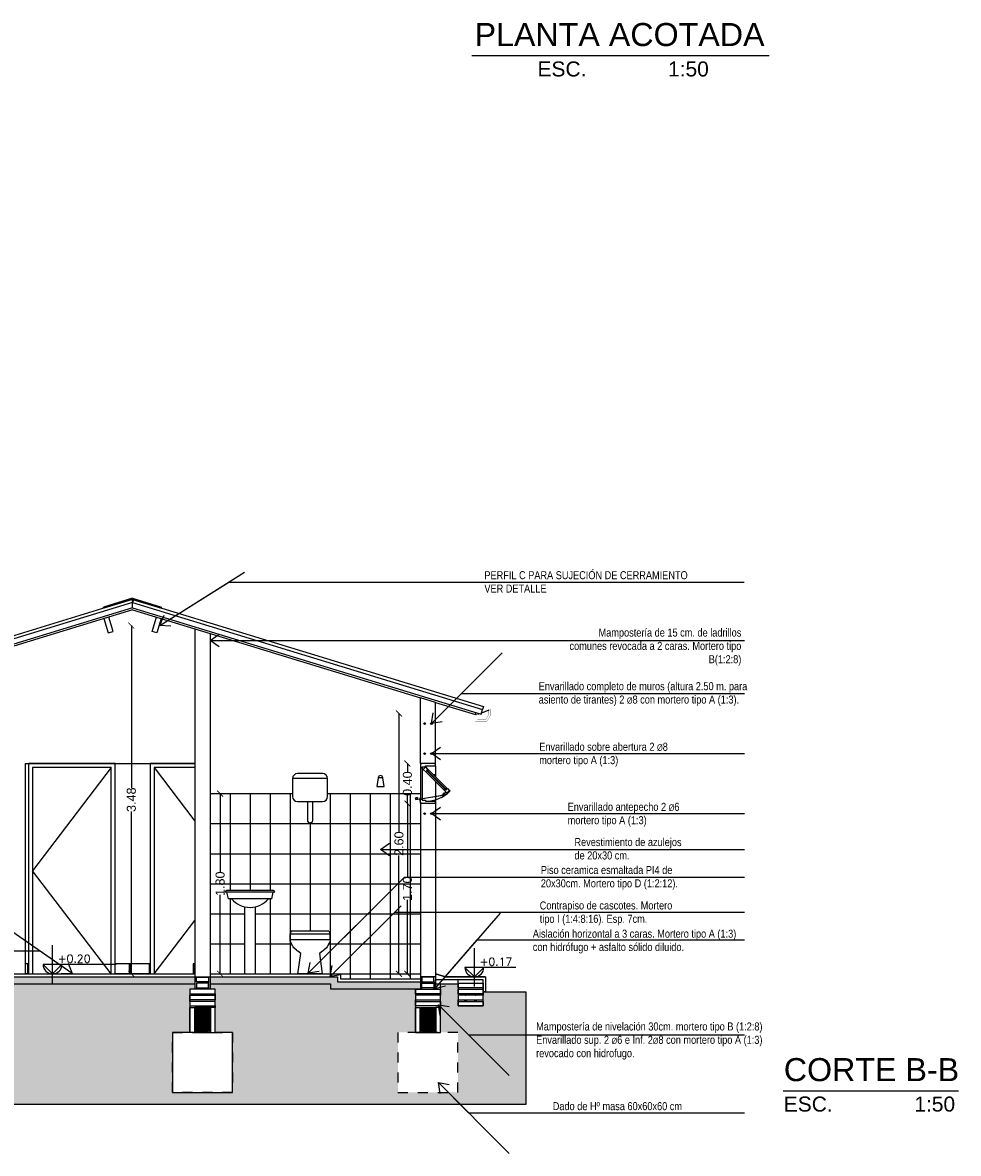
# Model space of a CAD drawing. Header units: millimetres. Extents: x 201 to 840, y 135 to 685.
# Tile 31 of 219: x 237 to 246, y 309 to 320. Entities that reach past the tile are written whole.
import ezdxf

# ---------------------------------------------------------------- set-up
doc = ezdxf.new("R2010")
doc.units = ezdxf.units.MM
doc.linetypes.add('HIDDEN2', pattern=[0.1875, 0.125, -0.0625])
for name, color, linetype in [('01', 1, 'Continuous'), ('02', 2, 'Continuous'), ('03', 3, 'Continuous'), ('04', 4, 'Continuous'), ('05', 5, 'Continuous'), ('06', 5, 'Continuous'), ('10', 251, 'Continuous'), ('ABERTURAS', 2, 'Continuous'), ('cota', 2, 'Continuous'), ('ESTRUCTURA', 5, 'Continuous'), ('HACHT CONTRAPISO', 2, 'Continuous'), ('HACHT H°A°', 1, 'Continuous'), ('HACHT TIERRA', 252, 'Continuous'), ('LLAMADAS', 1, 'Continuous'), ('muro', 6, 'Continuous'), ('NIVELES', 1, 'Continuous'), ('SANITARIO ARTEF', 2, 'Continuous'), ('TEXT', 4, 'Continuous')]:
    doc.layers.add(name, color=color, linetype=linetype)
doc.layers.add('LLAMADAS TEXTO', color=2, linetype='Continuous', lineweight=13)
doc.styles.add('ARIAL', font='arial.ttf', dxfattribs={"height": 0.06})
doc.styles.add('ROMANS', font='romans.shx')
doc.styles.get("Standard").update_dxf_attribs({"font": 'arial.ttf'})
doc.styles.add('STYLE1', font='ARIALUNI.TTF', dxfattribs={"height": 0.09})
doc.dimstyles.new('05', dxfattribs={"dimscale": 0, "dimtxt": 0.09, "dimasz": 0.05, "dimexe": 0, "dimexo": 0, "dimgap": 0, "dimtad": 0, "dimzin": 0, "dimdsep": 46, "dimtxsty": 'Standard', "dimblk": 'OPEN90', "dimcen": 0.25, "dimclrd": 1, "dimclre": 1, "dimclrt": 3, "dimadec": 0, "dimazin": 0, "dimtfac": 1, "dimtofl": 0, "dimtmove": 2, "dimatfit": 3, "dimldrblk": 'BOXFILLED', "dimfxl": 1, "dimtolj": 1, "dimtzin": 0, "dimarcsym": 0})
doc.dimstyles.new('D3', dxfattribs={"dimscale": 0, "dimtxt": 0.09, "dimasz": 0.06, "dimexe": 0, "dimexo": 0.15, "dimgap": 0, "dimtad": 0, "dimzin": 0, "dimdsep": 46, "dimtxsty": 'STYLE1', "dimblk": 'ARCHTICK', "dimcen": 1, "dimse1": 1, "dimse2": 1, "dimclrd": 1, "dimclre": 1, "dimclrt": 3, "dimadec": 0, "dimazin": 0, "dimtfac": 1, "dimtmove": 2, "dimatfit": 1, "dimldrblk": 'OPEN90', "dimfxl": 1, "dimtolj": 1, "dimtzin": 0, "dimarcsym": 0})

# ---------------------------------------------------------------- blocks, each defined once
blk = doc.blocks.new('_ARCHTICK')
at = {"color": 0, "linetype": 'ByBlock', "const_width": 0.15}
blk.add_lwpolyline([(-0.5, -0.5), (0.5, 0.5)], dxfattribs=at)
blk = doc.blocks.new('*D725')
at = {"layer": 'cota', "color": 1, "lineweight": -2, "ltscale": 0.5}
for p, q in [((237.93, 313.828), (237.93, 312.206)), ((237.93, 310.35), (237.93, 311.972))]:
    blk.add_line(p, q, dxfattribs=at)
at = {"layer": 'DEFPOINTS', "color": 0, "ltscale": 0.5}
for p in [(237.93, 313.828), (237.943, 313.828), (237.869, 310.35)]:
    blk.add_point(p, dxfattribs=at)
at = {"layer": 'cota', "color": 1, "lineweight": -2, "ltscale": 0.5, "xscale": 0.06, "yscale": 0.06, "zscale": 0.06}
for p, rotation in [((237.93, 313.828), 90), ((237.93, 310.35), 270)]:
    blk.add_blockref('_ARCHTICK', p, dxfattribs=dict(at, rotation=rotation))
at = {"layer": 'cota', "color": 3, "ltscale": 0.5, "insert": (237.93, 312.089), "char_height": 0.09, "attachment_point": 5, "rotation": 90, "style": 'STYLE1'}
blk.add_mtext('\\A1;3.48', dxfattribs=at)
blk = doc.blocks.new('_OPEN90')
at = {"color": 0, "linetype": 'ByBlock'}
for p, q in [((0, 0), (-1, 0)), ((-0.5, 0.5), (0, 0)), ((0, 0), (-0.5, -0.5))]:
    blk.add_line(p, q, dxfattribs=at)
blk = doc.blocks.new('*D726')
at = {"layer": 'cota', "color": 1, "lineweight": -2, "ltscale": 0.5}
for p, q in [((240.604, 312.95), (240.604, 311.768)), ((240.604, 310.35), (240.604, 311.532))]:
    blk.add_line(p, q, dxfattribs=at)
at = {"layer": 'DEFPOINTS', "color": 0, "ltscale": 0.5}
for p in [(240.604, 312.95), (240.818, 312.95), (240.019, 310.35)]:
    blk.add_point(p, dxfattribs=at)
at = {"layer": 'cota', "color": 1, "lineweight": -2, "ltscale": 0.5, "xscale": 0.06, "yscale": 0.06, "zscale": 0.06}
for p, rotation in [((240.604, 312.95), 90), ((240.604, 310.35), 270)]:
    blk.add_blockref('_ARCHTICK', p, dxfattribs=dict(at, rotation=rotation))
at = {"layer": 'cota', "color": 3, "ltscale": 0.5, "insert": (240.604, 311.65), "char_height": 0.09, "attachment_point": 5, "rotation": 90, "style": 'STYLE1'}
blk.add_mtext('\\A1;2.60', dxfattribs=at)
blk = doc.blocks.new('*D727')
at = {"layer": 'cota', "color": 1, "lineweight": -2}
for p, q in [((240.688, 312.45), (240.688, 312.367)), ((240.688, 312.05), (240.688, 312.134))]:
    blk.add_line(p, q, dxfattribs=at)
at = {"layer": 'DEFPOINTS', "color": 0}
for p in [(240.894, 312.45), (240.688, 312.05), (240.894, 312.05)]:
    blk.add_point(p, dxfattribs=at)
at = {"layer": 'cota', "color": 1, "lineweight": -2, "xscale": 0.06, "yscale": 0.06, "zscale": 0.06}
for p, rotation in [((240.688, 312.45), 90), ((240.688, 312.05), 270)]:
    blk.add_blockref('_ARCHTICK', p, dxfattribs=dict(at, rotation=rotation))
at = {"layer": 'cota', "color": 3, "insert": (240.688, 312.25), "char_height": 0.09, "attachment_point": 5, "rotation": 90, "style": 'STYLE1'}
blk.add_mtext('\\A1;0.40', dxfattribs=at)
blk = doc.blocks.new('*D728')
at = {"layer": 'cota', "color": 1, "lineweight": -2}
for p, q in [((240.688, 312.05), (240.688, 311.313)), ((240.688, 310.35), (240.688, 311.088))]:
    blk.add_line(p, q, dxfattribs=at)
at = {"layer": 'DEFPOINTS', "color": 0}
for p in [(240.894, 312.05), (240.688, 310.35), (240.819, 310.35)]:
    blk.add_point(p, dxfattribs=at)
at = {"layer": 'cota', "color": 1, "lineweight": -2, "xscale": 0.06, "yscale": 0.06, "zscale": 0.06}
for p, rotation in [((240.688, 312.05), 90), ((240.688, 310.35), 270)]:
    blk.add_blockref('_ARCHTICK', p, dxfattribs=dict(at, rotation=rotation))
at = {"layer": 'cota', "color": 3, "insert": (240.688, 311.2), "char_height": 0.09, "attachment_point": 5, "rotation": 90, "style": 'STYLE1'}
blk.add_mtext('\\A1;1.70', dxfattribs=at)
blk = doc.blocks.new('*D731')
at = {"layer": 'cota', "color": 1, "lineweight": -2, "ltscale": 0.5}
for p, q in [((238.817, 312.15), (238.817, 311.363)), ((238.817, 310.35), (238.817, 311.138))]:
    blk.add_line(p, q, dxfattribs=at)
at = {"layer": 'DEFPOINTS', "color": 0, "ltscale": 0.5}
for p in [(238.817, 312.15), (238.918, 312.15), (238.918, 310.35)]:
    blk.add_point(p, dxfattribs=at)
at = {"layer": 'cota', "color": 1, "lineweight": -2, "ltscale": 0.5, "xscale": 0.06, "yscale": 0.06, "zscale": 0.06}
for p, rotation in [((238.817, 312.15), 90), ((238.817, 310.35), 270)]:
    blk.add_blockref('_ARCHTICK', p, dxfattribs=dict(at, rotation=rotation))
at = {"layer": 'cota', "color": 3, "ltscale": 0.5, "insert": (238.817, 311.25), "char_height": 0.09, "attachment_point": 5, "rotation": 90, "style": 'STYLE1'}
blk.add_mtext('\\A1;1.80', dxfattribs=at)

msp = doc.modelspace()

# ---------------------------------------------------------------- hatches: boundary and pattern name
at = {"layer": 'HACHT CONTRAPISO'}
h = msp.add_hatch(dxfattribs=at)
h.set_pattern_fill('AR-CONC', color=256, scale=0.0008, style=0)
h.set_pattern_definition([(50, (236.26885, 310.20024), (0.1457477, -0.0127513), [0.01524, -0.16764]), (355, (236.26885, 310.20024), (-0.0281943, 0.1528453), [0.012192, -0.134112]), (100.451, (236.28099, 310.19918), (0.117554, 0.1400934), [0.012952, -0.142472]), (46.184, (236.26885, 310.24088), (0.216863, -0.033634), [0.02286, -0.25146]), (96.6356, (236.28692, 310.23808), (0.189923, 0.19794), [0.019428, -0.213708]), (351.184, (236.26885, 310.24088), (0.189924, 0.19794), [0.018288, -0.201168]), (21, (236.28917, 310.23072), (0.121292, -0.0818124), [0.01524, -0.16764]), (326, (236.28917, 310.23072), (0.0494416, 0.1473504), [0.012192, -0.134112]), (71.4514, (236.29927, 310.2239), (0.170733, 0.0655383), [0.012952, -0.142472]), (37.5, (236.268846, 310.20024), (0.0024709, 0.06764403), [0, -0.1324864, 0, -0.136144, 0, -0.13462]), (7.5, (236.268846, 310.20024), (0.0534557, 0.0801445), [0, -0.0776224, 0, -0.1294384, 0, -0.051308]), (327.5, (236.22353, 310.20024), (0.1084725, -0.004583), [0, -0.0508, 0, -0.158496, 0, -0.210312]), (317.5, (236.20321, 310.20024), (0.1185033, 0.0203412), [0, -0.06604, 0, -0.1052576, 0, -0.149352])])
h.paths.add_polyline_path([(237.143, 310.32), (237.143, 310.25), (238.566, 310.25), (238.566, 310.32)])
h.paths.add_polyline_path([(236.269, 310.32), (236.269, 310.255), (236.319, 310.255), (236.319, 310.25), (237.143, 310.25), (237.143, 310.32)])
h.paths.add_polyline_path([(238.716, 310.32), (238.716, 310.25), (239.919, 310.25), (239.919, 310.2), (240.818, 310.2), (240.818, 310.27), (239.989, 310.27), (239.989, 310.32)])
at = {"layer": 'HACHT H°A°'}
h = msp.add_hatch(dxfattribs=at)
h.set_pattern_fill('ANSI31', color=256, scale=0.003, style=0)
h.set_pattern_definition([(45, (-27.262082, 29.569067), (-0.0067351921, 0.0067351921), [])])
edge = h.paths.add_edge_path()
edge.add_line((238.699, 310.015), (238.695, 310.015))
edge.add_arc((238.697, 310.019), 0.004, 240.6067, 299.3933)
edge = h.paths.add_edge_path()
edge.add_line((238.587, 310.015), (238.583, 310.015))
edge.add_arc((238.585, 310.019), 0.004, 240.6067, 299.3933)
h.paths.add_polyline_path([(238.566, 309.765), (238.716, 309.765), (238.716, 310.015), (238.566, 310.015)])
h.paths.add_polyline_path([(238.574, 309.765), (238.708, 309.765), (238.708, 310.015), (238.574, 310.015)])
h.paths.add_polyline_path([(238.58, 309.765), (238.702, 309.765), (238.702, 310.015), (238.604, 310.015), (238.607, 310.013), (238.602, 310.009), (238.596, 310.015), (238.581, 310.015), (238.595, 310.001), (238.591, 309.997), (238.58, 310.008)])
edge = h.paths.add_edge_path()
edge.add_line((238.692, 309.765), (238.701, 309.765))
edge.add_arc((238.696, 309.763), 0.005, 25.018, 154.982)
edge = h.paths.add_edge_path()
edge.add_line((238.581, 309.765), (238.591, 309.765))
edge.add_arc((238.586, 309.763), 0.005, 25.018, 154.982)
h = msp.add_hatch(dxfattribs=at)
h.set_pattern_fill('ANSI31', color=256, scale=0.003, style=0)
h.set_pattern_definition([(135, (506.7955, 29.569067), (0.0067351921, 0.0067351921), [])])
edge = h.paths.add_edge_path()
edge.add_line((240.834, 310.015), (240.838, 310.015))
edge.add_arc((240.836, 310.019), 0.004, 240.6067, 299.3933, ccw=False)
edge = h.paths.add_edge_path()
edge.add_line((240.946, 310.015), (240.95, 310.015))
edge.add_arc((240.948, 310.019), 0.004, 240.6067, 299.3933, ccw=False)
h.paths.add_polyline_path([(240.968, 309.765), (240.818, 309.765), (240.818, 310.015), (240.968, 310.015)])
h.paths.add_polyline_path([(240.959, 309.765), (240.825, 309.765), (240.825, 310.015), (240.959, 310.015)])
h.paths.add_polyline_path([(240.953, 309.765), (240.831, 309.765), (240.831, 310.015), (240.929, 310.015), (240.927, 310.013), (240.931, 310.009), (240.938, 310.015), (240.952, 310.015), (240.938, 310.001), (240.942, 309.997), (240.953, 310.008)])
edge = h.paths.add_edge_path()
edge.add_line((240.842, 309.765), (240.833, 309.765))
edge.add_arc((240.837, 309.763), 0.005, 385.018, 514.982, ccw=False)
edge = h.paths.add_edge_path()
edge.add_line((240.952, 309.765), (240.943, 309.765))
edge.add_arc((240.947, 309.763), 0.005, 385.018, 514.982, ccw=False)
at = {"layer": 'HACHT TIERRA', "ltscale": 0.01}
h = msp.add_hatch(dxfattribs=at)
h.set_pattern_fill('EARTH,_O', color=256, scale=0.02, angle=45)
h.set_pattern_definition([(45, (234.33226, 309.04368), (1e-17, 0.1796051), [0.127, -0.127]), (45, (234.29859, 309.07736), (1e-17, 0.1796051), [0.127, -0.127]), (45, (234.26491, 309.11104), (1e-17, 0.1796051), [0.127, -0.127]), (135, (234.26491, 309.13349), (-0.1796051, 1e-17), [0.127, -0.127]), (135, (234.29859, 309.16716), (-0.1796051, 1e-17), [0.127, -0.127]), (135, (234.33226, 309.20084), (-0.1796051, 1e-17), [0.127, -0.127])])
h.paths.add_polyline_path([(238.341, 309.765), (238.516, 309.765), (238.516, 310.195), (238.566, 310.195), (238.566, 310.25), (236.319, 310.25), (236.319, 310.21), (236.319, 310.195), (236.319, 309.765), (236.494, 309.765), (236.494, 309.165), (235.894, 309.165), (235.894, 309.765), (236.069, 309.765), (236.069, 310.195), (236.069, 310.21), (236.069, 310.255), (234.894, 310.255), (234.894, 310.035), (234.644, 310.035), (234.644, 310.17), (234.332, 310.17), (234.332, 309.044), (241.87, 309.044), (241.87, 310.17), (241.444, 310.17), (241.444, 310.03), (241.194, 310.03), (241.194, 310.25), (241.018, 310.25), (241.018, 309.765), (241.193, 309.765), (241.193, 309.165), (240.593, 309.165), (240.593, 309.765), (240.768, 309.765), (240.768, 310.2), (239.919, 310.2), (239.919, 310.25), (238.716, 310.25), (238.716, 310.195), (238.766, 310.195), (238.766, 309.765), (238.941, 309.765), (238.941, 309.165), (238.341, 309.165)])

# ---------------------------------------------------------------- linework, layer by layer
at = {"layer": '01'}
for p, q in [((237.943, 314.007), (237.943, 314.059)), ((237.943, 314.007), (235.662, 313.31)), ((237.943, 314.007), (241.424, 312.943)), ((241.368, 312.939), (241.373, 312.958)), ((241.377, 312.936), (241.368, 312.939)), ((241.408, 312.948), (241.387, 312.94)), ((241.424, 312.943), (241.438, 312.991)), ((241.501, 312.983), (241.427, 312.955)), ((238.56, 310.45), (238.566, 310.45)), ((236.269, 310.32), (238.566, 310.32)), ((238.56, 310.352), (238.566, 310.352)), ((238.716, 310.32), (239.989, 310.32)), ((239.989, 310.32), (239.989, 310.27)), ((240.833, 310.315), (240.833, 310.32)), ((240.953, 310.315), (240.953, 310.32)), ((238.581, 310.195), (238.581, 310.21)), ((238.701, 310.27), (238.701, 310.255)), ((238.701, 310.195), (238.701, 310.21)), ((239.989, 310.27), (240.818, 310.27)), ((240.833, 310.27), (240.833, 310.255)), ((240.833, 310.195), (240.833, 310.21)), ((240.953, 310.27), (240.953, 310.255)), ((240.953, 310.195), (240.953, 310.21)), ((241.194, 310.255), (241.194, 310.29)), ((241.194, 310.21), (241.194, 310.195)), ((241.444, 310.21), (241.444, 310.195)), ((238.516, 310.15), (238.516, 310.135)), ((238.516, 310.075), (238.516, 310.09)), ((238.766, 310.15), (238.766, 310.135)), ((238.766, 310.075), (238.766, 310.09)), ((240.768, 310.15), (240.768, 310.135)), ((240.768, 310.075), (240.768, 310.09)), ((241.018, 310.15), (241.018, 310.135)), ((241.018, 310.075), (241.018, 310.09)), ((241.194, 310.15), (241.194, 310.135)), ((241.194, 310.075), (241.194, 310.09)), ((241.444, 310.15), (241.444, 310.135)), ((241.444, 310.075), (241.444, 310.09)), ((238.516, 310.03), (238.516, 310.015)), ((238.766, 310.03), (238.766, 310.015)), ((240.768, 310.03), (240.768, 310.015)), ((241.018, 310.03), (241.018, 310.015))]:
    msp.add_line(p, q, dxfattribs=at)
for points in [[(236.869, 310.352), (236.897, 310.352), (236.897, 310.45), (236.869, 310.45)], [(237.769, 310.352), (237.911, 310.352), (237.911, 310.45), (237.769, 310.45)]]:
    msp.add_lwpolyline(points, dxfattribs=at)
msp.add_lwpolyline([(237.915, 310.352), (238.113, 310.352), (238.113, 310.45), (237.915, 310.45)], close=True, dxfattribs=at)
at = {"layer": '02'}
for p, q in [((237.943, 314.101), (237.652, 314.012)), ((237.943, 314.09), (237.655, 314.003)), ((237.943, 314.101), (238.233, 314.014)), ((237.943, 314.09), (238.23, 314.004)), ((237.943, 313.986), (236.269, 313.474)), ((237.655, 314.003), (237.652, 314.012)), ((237.943, 313.986), (238.566, 313.795)), ((238.23, 314.004), (238.233, 314.014)), ((238.716, 313.75), (240.819, 313.107)), ((240.969, 313.061), (241.368, 312.939))]:
    msp.add_line(p, q, dxfattribs=at)
at = {"layer": '02', "ltscale": 0.01}
for points in [[(238.56, 310.352), (238.56, 310.45), (238.547, 310.45), (238.547, 310.352)], [(238.701, 310.27), (238.581, 310.27), (238.581, 310.315), (238.701, 310.315)], [(240.833, 310.27), (240.953, 310.27), (240.953, 310.315), (240.833, 310.315)], [(238.766, 310.195), (238.516, 310.195), (238.516, 310.15), (238.766, 310.15)], [(238.701, 310.255), (238.581, 310.255), (238.581, 310.21), (238.701, 310.21)], [(240.768, 310.195), (241.018, 310.195), (241.018, 310.15), (240.768, 310.15)], [(240.833, 310.255), (240.953, 310.255), (240.953, 310.21), (240.833, 310.21)], [(241.194, 310.255), (241.444, 310.255), (241.444, 310.21), (241.194, 310.21)], [(241.194, 310.195), (241.444, 310.195), (241.444, 310.15), (241.194, 310.15)], [(238.766, 310.09), (238.516, 310.09), (238.516, 310.135), (238.766, 310.135)], [(238.766, 310.075), (238.516, 310.075), (238.516, 310.03), (238.766, 310.03)], [(240.768, 310.09), (241.018, 310.09), (241.018, 310.135), (240.768, 310.135)], [(240.768, 310.075), (241.018, 310.075), (241.018, 310.03), (240.768, 310.03)], [(241.194, 310.09), (241.444, 310.09), (241.444, 310.135), (241.194, 310.135)], [(241.194, 310.075), (241.444, 310.075), (241.444, 310.03), (241.194, 310.03)], [(238.516, 309.765), (238.516, 310.015), (238.561, 310.015), (238.561, 309.765)], [(238.766, 309.765), (238.766, 310.015), (238.721, 310.015), (238.721, 309.765)], [(240.768, 309.765), (240.768, 310.015), (240.813, 310.015), (240.813, 309.765)], [(241.018, 309.765), (241.018, 310.015), (240.973, 310.015), (240.973, 309.765)]]:
    msp.add_lwpolyline(points, close=True, dxfattribs=at)
at = {"layer": '02'}
for points in [[(238.607, 309.988), (238.593, 310.002, 0.668179), (238.574, 309.994), (238.574, 309.787, 0.414214), (238.585, 309.776), (238.697, 309.776, 0.414214), (238.708, 309.787), (238.708, 309.994, 0.414214), (238.697, 310.005), (238.585, 310.005)], [(238.607, 309.988), (238.602, 309.984), (238.589, 309.997, 0.668179), (238.58, 309.994), (238.58, 309.787, 0.414214), (238.585, 309.782), (238.697, 309.782, 0.414214), (238.702, 309.787), (238.702, 309.994, 0.414214), (238.697, 309.999), (238.596, 309.999)], [(240.927, 309.988), (240.941, 310.002, -0.668179), (240.959, 309.994), (240.959, 309.787, -0.414214), (240.948, 309.776), (240.836, 309.776, -0.414214), (240.825, 309.787), (240.825, 309.994, -0.414214), (240.836, 310.005), (240.948, 310.005)], [(240.927, 309.988), (240.931, 309.984), (240.945, 309.997, -0.668179), (240.953, 309.994), (240.953, 309.787, -0.414214), (240.948, 309.782), (240.836, 309.782, -0.414214), (240.831, 309.787), (240.831, 309.994, -0.414214), (240.836, 309.999), (240.938, 309.999)]]:
    msp.add_lwpolyline(points, format="xyb", dxfattribs=at)
for points in [[(238.58, 309.983), (238.591, 309.972), (238.595, 309.976), (238.58, 309.992)], [(240.953, 309.983), (240.942, 309.972), (240.938, 309.976), (240.953, 309.992)]]:
    msp.add_lwpolyline(points, dxfattribs=at)
at = {"layer": '03'}
for p, q in [((237.934, 314.088), (235.639, 313.387)), ((237.943, 314.059), (235.648, 313.358)), ((237.934, 314.088), (237.943, 314.059)), ((237.951, 314.088), (237.943, 314.059)), ((237.943, 314.059), (241.438, 312.991)), ((237.951, 314.088), (241.447, 313.02)), ((241.447, 313.02), (241.438, 312.991)), ((236.869, 312.45), (236.869, 310.35)), ((236.869, 312.45), (238.566, 312.45)), ((236.269, 310.35), (238.018, 310.35)), ((237.021, 310.35), (238.566, 310.35)), ((238.716, 310.35), (240.019, 310.35)), ((240.019, 310.35), (240.019, 310.3)), ((240.019, 310.3), (240.818, 310.3)), ((241.069, 310.32), (240.969, 310.35)), ((241.468, 310.32), (241.069, 310.32)), ((241.444, 310.29), (240.969, 310.29)), ((241.444, 310.173), (241.444, 310.29)), ((241.468, 310.17), (241.444, 310.17))]:
    msp.add_line(p, q, dxfattribs=at)
for points in [[(240.969, 310.35), (241.069, 310.32), (241.468, 310.32)], [(241.468, 310.32), (241.468, 310.17), (241.87, 310.17)]]:
    msp.add_lwpolyline(points, dxfattribs=at)
at = {"layer": '03', "linetype": 'HIDDEN2', "ltscale": 0.6}
for points in [[(238.941, 309.165), (238.341, 309.165), (238.341, 309.765), (238.941, 309.765)], [(240.593, 309.165), (241.193, 309.165), (241.193, 309.765), (240.593, 309.765)]]:
    msp.add_lwpolyline(points, close=True, dxfattribs=at)
at = {"layer": '03', "ltscale": 0.01}
for centre, radius in [((240.86, 312.85), 0.00811), ((240.86, 312.85), 0.00811), ((240.928, 312.85), 0.00811), ((240.928, 312.85), 0.00811), ((240.86, 312.55), 0.00811), ((240.928, 312.55), 0.00811), ((240.86, 311.95), 0.00811), ((240.928, 311.95), 0.00811), ((241.269, 310.143), 0.00811), ((241.269, 310.082), 0.00811), ((241.368, 310.143), 0.00811), ((241.368, 310.082), 0.00811), ((238.585, 309.994), 0.004), ((238.697, 309.994), 0.004), ((240.836, 309.994), 0.004), ((240.948, 309.994), 0.004), ((238.586, 309.788), 0.005), ((238.696, 309.788), 0.005), ((240.837, 309.788), 0.005), ((240.947, 309.788), 0.005)]:
    msp.add_circle(centre, radius, dxfattribs=at)
at = {"layer": '04'}
for p, q in [((236.319, 310.25), (238.566, 310.25)), ((238.716, 310.25), (239.919, 310.25)), ((239.919, 310.25), (239.919, 310.2)), ((239.919, 310.2), (240.818, 310.2))]:
    msp.add_line(p, q, dxfattribs=at)
msp.add_lwpolyline([(240.968, 310.25), (241.194, 310.25)], dxfattribs=at)
at = {"layer": '05', "const_width": 0.002}
for points in [[(241.501, 312.983), (241.511, 312.987), (241.521, 312.987), (241.521, 312.937), (241.482, 312.871), (241.367, 312.871), (241.367, 312.936), (241.377, 312.936), (241.387, 312.94)], [(241.501, 312.983), (241.501, 312.942), (241.47, 312.891), (241.387, 312.891), (241.387, 312.94)]]:
    msp.add_lwpolyline(points, dxfattribs=at)
at = {"layer": '06', "ltscale": 0.01}
for p, q in [((238.566, 310.32), (238.566, 310.195)), ((238.566, 310.32), (238.716, 310.32)), ((238.716, 310.32), (238.716, 310.195)), ((240.818, 310.32), (240.818, 310.195)), ((240.968, 310.32), (240.818, 310.32)), ((240.968, 310.32), (240.968, 310.195))]:
    msp.add_line(p, q, dxfattribs=at)
for points in [[(238.566, 309.765), (238.716, 309.765), (238.716, 310.015), (238.566, 310.015)], [(240.968, 309.765), (240.818, 309.765), (240.818, 310.015), (240.968, 310.015)]]:
    msp.add_lwpolyline(points, close=True, dxfattribs=at)
at = {"layer": '10'}
for p, q in [((238.716, 312.15), (239.541, 312.15)), ((238.916, 312.15), (238.916, 311.183)), ((239.116, 312.15), (239.116, 311.183)), ((239.316, 312.15), (239.316, 311.183)), ((239.516, 312.15), (239.516, 310.35)), ((239.891, 312.15), (240.819, 312.15)), ((239.916, 312.15), (239.916, 310.35)), ((240.116, 312.15), (240.116, 310.3)), ((240.316, 312.15), (240.316, 310.3)), ((240.516, 312.15), (240.516, 310.3)), ((240.716, 312.15), (240.716, 310.3)), ((238.716, 311.85), (240.819, 311.85)), ((239.716, 311.858), (239.716, 310.776)), ((238.716, 311.55), (240.819, 311.55)), ((238.716, 311.25), (240.819, 311.25)), ((238.916, 311.099), (238.916, 310.35)), ((239.316, 311.099), (239.316, 310.35)), ((238.716, 310.95), (239.062, 310.95)), ((239.17, 310.95), (240.819, 310.95)), ((238.716, 310.65), (239.062, 310.65)), ((239.17, 310.65), (239.529, 310.65)), ((239.903, 310.65), (240.819, 310.65)), ((240.019, 310.35), (240.819, 310.35))]:
    msp.add_line(p, q, dxfattribs=at)
at = {"layer": 'ABERTURAS', "color": 1}
for p, q in [((240.819, 312.408), (240.819, 312.108)), ((240.834, 312.408), (240.834, 312.101)), ((240.875, 312.363), (241.071, 312.167)), ((240.892, 312.395), (241.089, 312.198)), ((240.969, 312.428), (240.969, 312.319)), ((240.969, 312.269), (240.969, 312.122)), ((240.768, 312.108), (240.788, 312.111)), ((240.769, 312.106), (240.789, 312.109)), ((240.969, 312.118), (240.969, 312.073)), ((241.042, 312.138), (241.043, 312.133)), ((241.042, 312.138), (241.042, 312.133)), ((240.834, 312.097), (240.834, 312.093))]:
    msp.add_line(p, q, dxfattribs=at)
at = {"layer": 'ABERTURAS', "color": 1, "ltscale": 0.01}
for points in [[(237.769, 310.35), (237.769, 312.45), (236.904, 312.45), (236.904, 310.35)], [(238.566, 312.45), (238.119, 312.45), (238.119, 310.35)], [(237.729, 310.35), (237.729, 312.41), (236.944, 312.41), (236.944, 310.35)], [(237.729, 312.41), (236.944, 311.38)], [(238.566, 312.41), (238.159, 312.41), (238.159, 310.35)], [(238.159, 312.41), (238.566, 311.876)], [(237.729, 310.35), (236.944, 311.38)], [(238.159, 310.35), (238.566, 310.884)]]:
    msp.add_lwpolyline(points, dxfattribs=at)
at = {"layer": 'ABERTURAS', "color": 3}
for points in [[(240.829, 312.448), (240.819, 312.448), (240.819, 312.408), (240.834, 312.408), (240.834, 312.418), (240.869, 312.418), (240.869, 312.428), (240.969, 312.428), (240.969, 312.448), (240.959, 312.448)], [(240.969, 312.319), (240.969, 312.339), (240.949, 312.339), (240.969, 312.319)], [(240.829, 312.053), (240.819, 312.053), (240.819, 312.093), (240.834, 312.093), (240.834, 312.083), (240.869, 312.083), (240.869, 312.073), (240.969, 312.073), (240.969, 312.053), (240.959, 312.053)]]:
    msp.add_lwpolyline(points, dxfattribs=at)
at = {"layer": 'ABERTURAS'}
for points in [[(240.847, 312.391), (240.875, 312.363), (240.885, 312.374), (240.878, 312.381), (240.892, 312.395), (240.871, 312.416), (240.847, 312.391)], [(240.889, 312.377), (240.882, 312.383), (240.889, 312.39), (240.889, 312.377)], [(241.083, 312.155), (241.055, 312.183), (241.066, 312.193), (241.073, 312.186), (241.087, 312.201), (241.108, 312.179), (241.083, 312.155)], [(241.069, 312.197), (241.075, 312.19), (241.082, 312.197), (241.069, 312.197)]]:
    msp.add_lwpolyline(points, dxfattribs=at)
at = {"layer": 'ABERTURAS', "color": 1}
for points in [[(240.88, 312.381), (241.073, 312.188), (241.075, 312.19), (240.882, 312.383)], [(241.046, 312.142), (241.043, 312.145), (241.056, 312.158), (241.059, 312.155)], [(241.048, 312.138), (241.045, 312.141), (241.07, 312.166), (241.073, 312.163)], [(241.049, 312.139), (241.052, 312.136), (241.064, 312.149), (241.062, 312.152)]]:
    msp.add_lwpolyline(points, close=True, dxfattribs=at)
msp.add_lwpolyline([(240.777, 312.092), (240.769, 312.106), (240.768, 312.108, -0.267949), (240.788, 312.111), (240.789, 312.109), (240.785, 312.093)], format="xyb", dxfattribs=at)
for points in [[(240.814, 312.098), (240.814, 312.108), (240.819, 312.108), (240.819, 312.099)], [(240.819, 312.073), (240.815, 312.073), (240.815, 312.107), (240.819, 312.107), (240.819, 312.093)], [(240.819, 312.099), (241.037, 312.133)], [(241.043, 312.13), (240.819, 312.094)], [(241.076, 312.162), (241.072, 312.158), (241.065, 312.166), (241.069, 312.169)], [(240.815, 312.094), (240.772, 312.087), (240.771, 312.091), (240.815, 312.098)], [(240.815, 312.093), (240.814, 312.093), (240.814, 312.094)], [(240.819, 312.095), (240.819, 312.093)]]:
    msp.add_lwpolyline(points, dxfattribs=at)
at = {"layer": 'ABERTURAS'}
msp.add_lwpolyline([(241.114, 312.175), (241.103, 312.185), (241.103, 312.185), (241.113, 312.174)], close=True, dxfattribs=at)
msp.add_circle((240.871, 312.419), 0.0025, dxfattribs=at)
at = {"layer": 'ABERTURAS', "color": 1}
for radius in [0.006, 0.0025]:
    msp.add_circle((241.042, 312.136), radius, dxfattribs=at)
msp.add_arc((240.858, 312.443), 0.371, 271.6025, 313.5263, dxfattribs=at)
at = {"layer": 'ESTRUCTURA', "lineweight": 25}
for points in [[(237.7, 313.755), (237.747, 313.769), (237.704, 313.913), (237.656, 313.898)], [(238.186, 313.755), (238.138, 313.769), (238.182, 313.913), (238.229, 313.898)]]:
    msp.add_lwpolyline(points, close=True, dxfattribs=at)
at = {"layer": 'HACHT TIERRA', "ltscale": 0.01}
for points in [[(238.716, 310.25), (239.919, 310.25), (239.919, 310.2), (240.768, 310.2), (240.768, 309.765), (241.018, 309.765), (241.018, 310.25), (241.194, 310.25), (241.194, 310.03), (241.444, 310.03), (241.444, 310.17), (241.87, 310.17), (241.87, 309.044), (234.332, 309.044)], [(236.319, 310.25), (238.566, 310.25), (238.566, 310.195), (238.516, 310.195), (238.516, 309.765), (238.341, 309.765), (238.341, 309.165), (238.941, 309.165), (238.941, 309.765), (238.766, 309.765), (238.766, 310.195), (238.716, 310.195), (238.716, 310.25)], [(236.319, 310.25), (237.585, 310.25)]]:
    msp.add_lwpolyline(points, dxfattribs=at)
at = {"layer": 'LLAMADAS'}
msp.add_line((238.903, 314.262), (244.052, 314.262), dxfattribs=at)
at = {"layer": 'muro', "ltscale": 0.01}
for p, q in [((238.566, 313.795), (238.566, 310.32)), ((238.566, 313.795), (238.716, 313.75)), ((238.716, 313.75), (238.716, 310.32)), ((240.819, 312.45), (240.819, 313.107)), ((240.969, 312.45), (240.969, 313.061)), ((240.969, 312.45), (240.819, 312.45)), ((240.819, 312.05), (240.819, 310.32)), ((240.969, 312.05), (240.819, 312.05)), ((240.969, 312.05), (240.969, 310.32))]:
    msp.add_line(p, q, dxfattribs=at)
msp.add_lwpolyline([(240.969, 313.061), (240.819, 313.107)], dxfattribs=at)
at = {"layer": 'NIVELES', "color": 1}
for p, q in [((237.143, 310.252), (237.143, 310.637)), ((241.357, 310.222), (241.357, 310.607))]:
    msp.add_line(p, q, dxfattribs=at)
at = {"layer": 'NIVELES', "color": 3}
for points in [[(237.78, 310.444), (237.049, 310.444), (237.143, 310.35), (237.237, 310.444)], [(241.77, 310.414), (241.263, 310.414), (241.357, 310.32), (241.451, 310.414)]]:
    msp.add_lwpolyline(points, dxfattribs=at)
at = {"layer": 'NIVELES', "color": 1}
for centre in [(237.143, 310.444), (241.357, 310.414)]:
    msp.add_arc(centre, 0.0941, 180, 0, dxfattribs=at)
at = {"layer": 'SANITARIO ARTEF'}
for p, q in [((239.841, 312.35), (239.591, 312.35)), ((239.541, 312.3), (239.541, 312.12)), ((239.891, 312.3), (239.541, 312.3)), ((239.891, 312.12), (239.891, 312.3)), ((239.591, 312.07), (239.841, 312.07))]:
    msp.add_line(p, q, dxfattribs=at)
at = {"layer": 'SANITARIO ARTEF', "ltscale": 0.01}
for p, q in [((239.689, 312.07), (239.689, 311.883)), ((239.743, 311.883), (239.743, 312.07)), ((239.718, 311.858), (239.714, 311.858)), ((239.363, 311.164), (238.868, 311.164)), ((238.9, 311.099), (238.884, 311.164)), ((239.343, 311.183), (238.888, 311.183)), ((239.332, 311.099), (238.9, 311.099)), ((239.332, 311.099), (239.347, 311.164)), ((239.528, 310.776), (239.516, 310.751)), ((239.516, 310.688), (239.516, 310.751)), ((239.516, 310.751), (239.917, 310.751)), ((239.904, 310.776), (239.528, 310.776)), ((239.904, 310.776), (239.917, 310.751)), ((239.916, 310.687), (239.917, 310.751)), ((239.917, 310.688), (239.516, 310.688))]:
    msp.add_line(p, q, dxfattribs=at)
msp.add_lwpolyline([(240.441, 312.308), (240.397, 312.308), (240.383, 312.221), (240.455, 312.221)], close=True, dxfattribs=at)
msp.add_lwpolyline([(239.062, 311.02), (239.062, 310.35), (239.17, 310.35), (239.17, 311.02)], dxfattribs=at)
msp.add_lwpolyline([(239.917, 310.688), (239.917, 310.686, -0.090169), (239.913, 310.668), (239.89, 310.626, -0.089458), (239.881, 310.611), (239.853, 310.585, -0.083801), (239.841, 310.575), (239.81, 310.553), (239.838, 310.35), (239.594, 310.35), (239.622, 310.553), (239.592, 310.575, -0.083801), (239.579, 310.585), (239.552, 310.611, -0.089458), (239.543, 310.626), (239.519, 310.668, -0.090169), (239.516, 310.686), (239.516, 310.688)], format="xyb", dxfattribs=at)
at = {"layer": 'SANITARIO ARTEF'}
for centre, start, end in [((239.591, 312.3), 90, 180), ((239.841, 312.3), 0, 90), ((239.591, 312.12), 180, 270), ((239.841, 312.12), 270, 0)]:
    msp.add_arc(centre, 0.05, start, end, dxfattribs=at)
at = {"layer": 'SANITARIO ARTEF', "ltscale": 0.01}
for centre, radius, start, end in [((240.419, 312.308), 0.022, 0, 180), ((239.714, 311.883), 0.025, 180, 270), ((239.718, 311.883), 0.025, 270, 0), ((238.888, 311.164), 0.0198, 90, 180), ((239.116, 311.256), 0.242, 220.4589, 319.5411), ((239.343, 311.164), 0.0198, 0, 90)]:
    msp.add_arc(centre, radius, start, end, dxfattribs=at)
at = {"layer": 'TEXT'}
for points in [[(241.333, 319.524), (244.302, 319.524)], [(244.441, 309.181), (246.192, 309.181)]]:
    msp.add_lwpolyline(points, dxfattribs=at)

# ---------------------------------------------------------------- texts
at = {"layer": 'LLAMADAS', "color": 2, "ltscale": 0.01, "char_height": 0.08, "style": 'ARIAL'}
for s, insert, width, attachment_point in [('{\\fTechnic|b0|i0|c2|p2;Mampostería de 15 cm. de ladrillos comunes revocada a 2 caras. Mortero tipo B(1:2:8) }', (244.024, 313.799), 1.75438, 3), ('{\\fTechnic|b0|i0|c2|p2;Envarillado completo de muros (altura 2.50 m. para asiento de tirantes) 2 \\H0.75x;Ø\\H1.3333x;8 con mortero tipo A (1:3).}', (242, 313.263), 2.00465, 1), ('{\\fTechnic|b0|i0|c2|p2;Envarillado sobre abertura 2 \\H0.8x;%%C\\H1.25x;8\\Pmortero tipo A (1:3)}', (242.005, 312.658), 4.32665, 1), ('{\\fTechnic|b0|i0|c2|p2;Envarillado antepecho 2 \\H0.8x;%%C\\H1.25x;6\\Pmortero tipo A (1:3)}', (242.289, 312.058), 4.32665, 1), ('{\\fTechnic|b0|i0|c2|p2;Revestimiento de azulejos\\Pde 20x30 cm.}', (242.357, 311.706), 4.32665, 1), ('{\\fTechnic|b0|i0|c2|p2;Piso ceramica esmaltada PI4 de\\P20x30cm. Mortero tipo D (1:2:12).}', (242.021, 311.427), 4.32665, 1), ('{\\fTechnic|b0|i0|c2|p2;Contrapiso de cascotes. Mortero\\Ptipo I (1:4:8:16). Esp. 7cm.}', (242.01, 311.073), 4.32665, 1), ('{\\fTechnic|b0|i0|c2|p2;Aislación horizontal a 3 caras. Mortero tipo A (1:3) con hidrófugo + asfalto sólido diluido.  } ', (241.941, 310.791), 2.10885, 1), ('{\\fTechnic|b0|i0|c2|p2;Mampostería de nivelación 30cm. mortero tipo B (1:2:8) Envarillado sup. 2 \\H0.75x;Ø\\H1.3333x;6 e Inf. 2\\H0.75002x;Ø\\H1.3333x;8 con mortero tipo A (1:3) revocado con hidrofugo.\\P\\pi0.77315; }', (241.974, 309.864), 2.21939, 1), ('{\\fTechnic|b0|i0|c2|p2;Dado de Hº masa 60x60x60 cm}', (242.14, 309.068), 2.17302, 1)]:
    msp.add_mtext(s, dxfattribs=dict(at, insert=insert, width=width, attachment_point=attachment_point))
at = {"layer": 'LLAMADAS TEXTO', "color": 2, "ltscale": 0.01, "insert": (241.457, 314.372), "char_height": 0.08, "width": 2.79161, "attachment_point": 1, "style": 'ARIAL'}
msp.add_mtext('{\\fTechnic|b0|i0|c2|p2;PERFIL C PARA SUJECIÓN DE CERRAMIENTO\\PVER DETALLE }', dxfattribs=at)
at = {"layer": 'NIVELES', "color": 2, "style": 'ROMANS'}
for tag, p in [('+0.20', (237.195, 310.461)), ('+0.17', (241.409, 310.431))]:
    msp.add_attdef(tag, p, '_0.00', height=0.0794, dxfattribs=at)
at = {"layer": 'TEXT', "color": 3, "char_height": 0.2304, "attachment_point": 1}
for s, width, insert in [('PLANTA ACOTADA\\P\\pi0.62842;{\\H0.65104x;ESC.              1:50}', 2.94223, (241.359, 319.848)), ('CORTE B-B\\P{\\H0.65104x;ESC.              1:50}', 1.8099, (244.448, 309.508))]:
    msp.add_mtext_dynamic_manual_height_columns(s, width=width, gutter_width=12.5, heights=[0], dxfattribs=dict(at, insert=insert))

# ---------------------------------------------------------------- dimensions: what is measured, and where the dimension line sits
at = {"layer": 'cota', "ltscale": 0.5}
for base, p1, p2, picture, middle in [((237.93, 313.828), (237.869, 310.35), (237.943, 313.828), '*D725', (237.93, 312.089)), ((240.604, 312.95), (240.019, 310.35), (240.818, 312.95), '*D726', (240.604, 311.65)), ((238.817, 312.15), (238.918, 310.35), (238.918, 312.15), '*D731', (238.817, 311.25))]:
    dim = msp.add_linear_dim(base=base, p1=p1, p2=p2, angle=90, dimstyle='D3', override={"dimscale": 1}, dxfattribs=at)
    dim.commit()
    dim.dimension.update_dxf_attribs({"geometry": picture, "text_midpoint": middle})
at = {"layer": 'cota'}
for base, p1, p2, picture, middle in [((240.688, 312.05), (240.894, 312.45), (240.894, 312.05), '*D727', (240.688, 312.25)), ((240.688, 310.35), (240.894, 312.05), (240.819, 310.35), '*D728', (240.688, 311.2))]:
    dim = msp.add_linear_dim(base=base, p1=p1, p2=p2, angle=90, dimstyle='D3', override={"dimscale": 1}, dxfattribs=at)
    dim.commit()
    dim.dimension.update_dxf_attribs({"geometry": picture, "text_midpoint": middle})

# ---------------------------------------------------------------- leaders
at = {"layer": 'LLAMADAS'}
for points in [[(238.214, 313.83), (238.903, 314.262), (241.353, 314.262)], [(238.716, 313.68), (244.055, 313.68)], [(240.928, 312.85), (241.229, 313.151), (244.055, 313.151)], [(240.928, 312.55), (244.055, 312.55)], [(240.928, 311.95), (244.055, 311.95)], [(240.419, 311.592), (244.055, 311.592)], [(239.698, 310.355), (240.659, 311.317), (244.054, 311.317)], [(239.916, 310.323), (240.563, 310.966), (244.055, 310.966)], [(237.338, 310.352), (237.018, 310.575), (231.81, 310.575)], [(240.961, 310.201), (241.386, 310.69), (244.055, 310.69)], [(240.998, 310.041), (241.299, 309.739), (244.055, 309.739)], [(240.998, 309.263), (241.299, 308.962), (244.055, 308.962)]]:
    msp.add_leader(points, dimstyle='05', override={"dimscale": 1, "dimasz": 0.09, "dimldrblk": 'OPEN90'}, dxfattribs=at)

doc.saveas('drawing.dxf')
